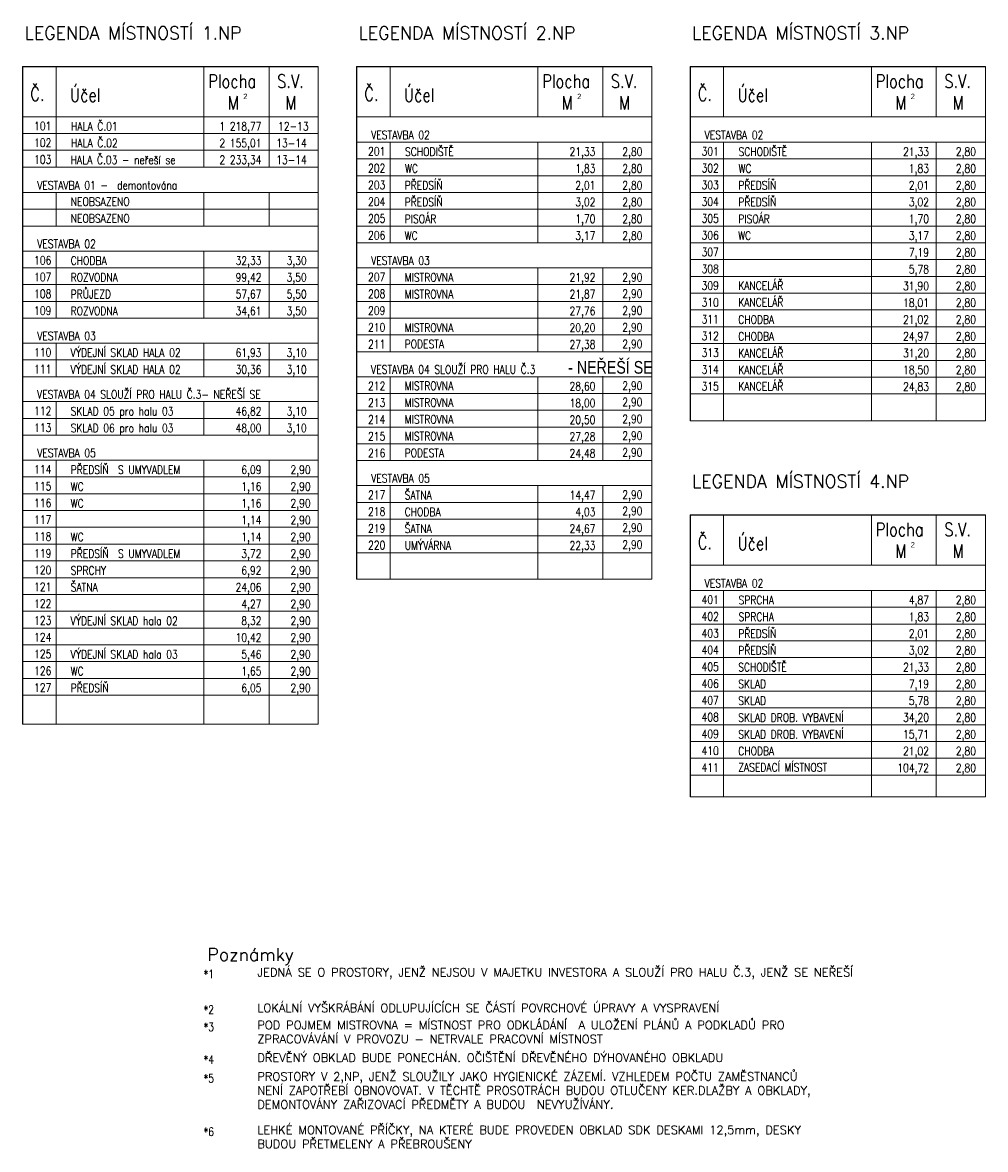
# Model space of a CAD drawing. Header units: millimetres. Extents: x 918337 to 1269480, y -257156 to -67477.
# Tile 88 of 114: x 1175169 to 1194094, y -209762 to -187605. Entities that reach past the tile are written whole.
import ezdxf
from ezdxf.enums import TextEntityAlignment as Align

# ---------------------------------------------------------------- set-up
doc = ezdxf.new("R2010")
doc.units = ezdxf.units.MM
doc.layers.get('0').update_dxf_attribs({"color": 8, "lineweight": 9})
doc.styles.add('A_slabé', font='arial.ttf')
doc.styles.add('Andy', font='arial.ttf')
doc.styles.add('ROMANS', font='romans', dxfattribs={"height": 0.2})

msp = doc.modelspace()

# ---------------------------------------------------------------- linework, layer by layer
at = {"lineweight": 25}
for p, q in [((1175168.6, -188466.9), (1180981, -188466.9)), ((1175168.6, -188466.9), (1175168.6, -201399.5)), ((1181732.7, -188466.9), (1187539.1, -188466.9)), ((1181732.7, -188466.9), (1181732.7, -198549.4)), ((1188287.9, -188466.9), (1194094.2, -188466.9)), ((1188287.9, -188466.9), (1188287.9, -195439.1)), ((1188287.9, -197281.3), (1194094.2, -197281.3)), ((1188287.9, -197281.3), (1188287.9, -202828.4))]:
    msp.add_line(p, q, dxfattribs=at)
for p, q in [((1175828.6, -189456.9), (1175828.6, -188466.9)), ((1178732.7, -189456.9), (1178732.7, -188466.9)), ((1180015, -189456.9), (1180015, -188466.9)), ((1180981, -189456.9), (1180981, -188466.9)), ((1180981, -189456.9), (1180981, -188466.9)), ((1182392.7, -189456.9), (1182392.7, -188466.9)), ((1185296.8, -189456.9), (1185296.8, -188466.9)), ((1186573.1, -189456.9), (1186573.1, -188466.9)), ((1187539.1, -189456.9), (1187539.1, -188466.9)), ((1187539.1, -189456.9), (1187539.1, -188466.9)), ((1188947.9, -189456.9), (1188947.9, -188466.9)), ((1191851.9, -189456.9), (1191851.9, -188466.9)), ((1193128.2, -189456.9), (1193128.2, -188466.9)), ((1194094.2, -189456.9), (1194094.2, -188466.9)), ((1194094.2, -189456.9), (1194094.2, -188466.9)), ((1175168.6, -189456.9), (1180981, -189456.9)), ((1180885.9, -189456.9), (1180886.5, -189456.9)), ((1180981, -201399.5), (1180981, -189456.9)), ((1181732.7, -189456.9), (1187539.1, -189456.9)), ((1187444, -189456.9), (1187444.6, -189456.9)), ((1187539.1, -198549.4), (1187539.1, -189456.9)), ((1188287.9, -189456.9), (1194094.2, -189456.9)), ((1193999.2, -189456.9), (1193999.7, -189456.9)), ((1194094.2, -195439.1), (1194094.2, -189456.9)), ((1175168.6, -189786.9), (1180981, -189786.9)), ((1181732.7, -189956.9), (1187539.1, -189956.9)), ((1182392.7, -191936.8), (1182392.7, -189956.9)), ((1185296.8, -191936.8), (1185296.8, -189956.9)), ((1187539.1, -191936.8), (1187539.1, -189956.9)), ((1188287.9, -189956.9), (1194094.2, -189956.9)), ((1188947.9, -195439.1), (1188947.9, -189956.9)), ((1191851.9, -195439.1), (1191851.9, -189956.9)), ((1194094.2, -195439.1), (1194094.2, -189956.9)), ((1175168.6, -190116.8), (1180981, -190116.8)), ((1175168.6, -190116.8), (1180981, -190116.8)), ((1188287.9, -190286.9), (1194094.2, -190286.9)), ((1175168.6, -190446.8), (1180981, -190446.8)), ((1188287.9, -190616.8), (1194094.2, -190616.8)), ((1188287.9, -190616.8), (1194094.2, -190616.8)), ((1175168.6, -190946.8), (1180981, -190946.8)), ((1188287.9, -190946.8), (1194094.2, -190946.8)), ((1175168.6, -191276.8), (1180981, -191276.8)), ((1188287.9, -191276.8), (1194094.2, -191276.8)), ((1175168.6, -191606.8), (1180981, -191606.8)), ((1175168.6, -191606.8), (1180981, -191606.8)), ((1175168.6, -191606.8), (1180981, -191606.8)), ((1188287.9, -191606.8), (1194094.2, -191606.8)), ((1188287.9, -191936.8), (1194094.2, -191936.8)), ((1175168.6, -192097.6), (1180981, -192097.6)), ((1175168.6, -192427.6), (1180981, -192427.6)), ((1182392.7, -194077.5), (1182392.7, -192436.8)), ((1185296.8, -194077.5), (1185296.8, -192436.8)), ((1187539.1, -194077.5), (1187539.1, -192436.8)), ((1175168.6, -192757.5), (1180981, -192757.5)), ((1175168.6, -192757.5), (1180981, -192757.5)), ((1175168.6, -192757.5), (1180981, -192757.5)), ((1175168.6, -193087.5), (1180981, -193087.5)), ((1175168.6, -193087.5), (1180981, -193087.5)), ((1175168.6, -193087.5), (1180981, -193087.5)), ((1175168.6, -193417.5), (1180981, -193417.5)), ((1175168.6, -193417.5), (1180981, -193417.5)), ((1175168.6, -193417.5), (1180981, -193417.5)), ((1175168.6, -193908.3), (1180981, -193908.3)), ((1181732.7, -194077.5), (1187539.1, -194077.5)), ((1181732.7, -194077.5), (1187539.1, -194077.5)), ((1181732.7, -194077.5), (1187539.1, -194077.5)), ((1175168.6, -194238.3), (1180981, -194238.3)), ((1175168.6, -194568.3), (1180981, -194568.3)), ((1175168.6, -194568.3), (1180981, -194568.3)), ((1175168.6, -194568.3), (1180981, -194568.3)), ((1176058, -194568.3), (1180981, -194568.3)), ((1176058, -194568.3), (1180981, -194568.3)), ((1181732.7, -194568.3), (1187539.1, -194568.3)), ((1181732.7, -194568.3), (1187539.1, -194568.3)), ((1182392.7, -196218.2), (1182392.7, -194568.3)), ((1185296.8, -196218.2), (1185296.8, -194568.3)), ((1187539.1, -196218.2), (1187539.1, -194568.3)), ((1181732.7, -194898.2), (1187539.1, -194898.2)), ((1175168.6, -195059), (1180981, -195059)), ((1175168.6, -195389), (1180981, -195389)), ((1181732.7, -195228.2), (1187539.1, -195228.2)), ((1181732.7, -195228.2), (1187539.1, -195228.2)), ((1181732.7, -195228.2), (1187539.1, -195228.2)), ((1181732.7, -195558.2), (1187539.1, -195558.2)), ((1181732.7, -195558.2), (1187539.1, -195558.2)), ((1181732.7, -195558.2), (1187539.1, -195558.2)), ((1188287.9, -195439.1), (1194094.2, -195439.1)), ((1175168.6, -195719), (1180981, -195719)), ((1175168.6, -195719), (1180981, -195719)), ((1175168.6, -195719), (1180981, -195719)), ((1181732.7, -195888.2), (1187539.1, -195888.2)), ((1181732.7, -195888.2), (1187539.1, -195888.2)), ((1181732.7, -195888.2), (1187539.1, -195888.2)), ((1175168.6, -196209.8), (1180981, -196209.8)), ((1181732.7, -196218.2), (1187539.1, -196218.2)), ((1181732.7, -196218.2), (1187539.1, -196218.2)), ((1181732.7, -196218.2), (1187539.1, -196218.2)), ((1175168.6, -196539.7), (1180981, -196539.7)), ((1182392.7, -198549.4), (1182392.7, -196708.9)), ((1185296.8, -198549.4), (1185296.8, -196708.9)), ((1187539.1, -198549.4), (1187539.1, -196708.9)), ((1175168.6, -196869.7), (1180981, -196869.7)), ((1175168.6, -196869.7), (1180981, -196869.7)), ((1175168.6, -196869.7), (1180981, -196869.7)), ((1175168.6, -197199.7), (1180981, -197199.7)), ((1188947.9, -198271.2), (1188947.9, -197281.3)), ((1191851.9, -198271.2), (1191851.9, -197281.3)), ((1193128.2, -198271.2), (1193128.2, -197281.3)), ((1194094.2, -198271.2), (1194094.2, -197281.3)), ((1194094.2, -198271.2), (1194094.2, -197281.3)), ((1175168.6, -197529.7), (1180981, -197529.7)), ((1175168.6, -197529.7), (1180981, -197529.7)), ((1175168.6, -197529.7), (1180981, -197529.7)), ((1175168.6, -197859.7), (1180981, -197859.7)), ((1175168.6, -198189.7), (1180981, -198189.7)), ((1175168.6, -198189.7), (1180981, -198189.7)), ((1175168.6, -198189.7), (1180981, -198189.7)), ((1188287.9, -198271.2), (1194094.2, -198271.2)), ((1193999.2, -198271.2), (1193999.7, -198271.2)), ((1194094.2, -202828.4), (1194094.2, -198271.2)), ((1175168.6, -198519.7), (1180981, -198519.7)), ((1181732.7, -198549.4), (1187539.1, -198549.4)), ((1175168.6, -198849.6), (1180981, -198849.6)), ((1175168.6, -198849.6), (1180981, -198849.6)), ((1175168.6, -198849.6), (1180981, -198849.6)), ((1188947.9, -202828.4), (1188947.9, -198771.2)), ((1191851.9, -202828.4), (1191851.9, -198771.2)), ((1175168.6, -199179.6), (1180981, -199179.6)), ((1175168.6, -199509.6), (1180981, -199509.6)), ((1175168.6, -199509.6), (1180981, -199509.6)), ((1175168.6, -199509.6), (1180981, -199509.6)), ((1175168.6, -199839.6), (1180981, -199839.6)), ((1175168.6, -199839.6), (1180981, -199839.6)), ((1175168.6, -199839.6), (1180981, -199839.6)), ((1188287.9, -199761.2), (1194094.2, -199761.2)), ((1175168.6, -200169.6), (1180981, -200169.6)), ((1175168.6, -200169.6), (1180981, -200169.6)), ((1175168.6, -200169.6), (1180981, -200169.6)), ((1188287.9, -200091.2), (1194094.2, -200091.2)), ((1175168.6, -200499.6), (1180981, -200499.6)), ((1175168.6, -200499.6), (1180981, -200499.6)), ((1175168.6, -200499.6), (1180981, -200499.6)), ((1175168.6, -200829.6), (1180981, -200829.6)), ((1175168.6, -200829.6), (1180981, -200829.6)), ((1175168.6, -200829.6), (1180981, -200829.6)), ((1175168.6, -201399.5), (1180981, -201399.5)), ((1188287.9, -202828.4), (1194094.2, -202828.4))]:
    msp.add_line(p, q)
at = {"lineweight": 15}
for p, q in [((1175828.6, -190446.8), (1175828.6, -189456.9)), ((1178732.7, -190446.8), (1178732.7, -189456.9)), ((1180015, -190446.8), (1180015, -189456.9)), ((1180981, -190446.8), (1180981, -189456.9)), ((1186573.1, -191936.8), (1186573.1, -189956.9)), ((1193128.2, -195439.1), (1193128.2, -189956.9)), ((1181732.7, -190286.9), (1187539.1, -190286.9)), ((1181732.7, -190616.8), (1187539.1, -190616.8)), ((1181732.7, -190616.8), (1187539.1, -190616.8)), ((1175828.6, -191606.8), (1175828.6, -190946.8)), ((1178732.7, -191606.8), (1178732.7, -190946.8)), ((1180015, -191606.8), (1180015, -190946.8)), ((1180981, -191606.8), (1180981, -190946.8)), ((1181732.7, -190946.8), (1187539.1, -190946.8)), ((1181732.7, -191276.8), (1187539.1, -191276.8)), ((1181732.7, -191606.8), (1187539.1, -191606.8)), ((1181732.7, -191936.8), (1187539.1, -191936.8)), ((1175828.6, -193417.5), (1175828.6, -192097.6)), ((1178732.7, -193417.5), (1178732.7, -192097.6)), ((1180015, -193417.5), (1180015, -192097.6)), ((1180981, -193417.5), (1180981, -192097.6)), ((1188287.9, -192266.8), (1194094.2, -192266.8)), ((1181732.7, -192427.6), (1187539.1, -192427.6)), ((1182392.7, -193087.5), (1182392.7, -192427.6)), ((1185296.8, -193087.5), (1185296.8, -192427.6)), ((1186573.1, -194077.5), (1186573.1, -192427.6)), ((1187539.1, -193087.5), (1187539.1, -192427.6)), ((1181732.7, -192757.5), (1187539.1, -192757.5)), ((1188287.9, -192596.8), (1194094.2, -192596.8)), ((1188287.9, -192926.8), (1194094.2, -192926.8)), ((1181732.7, -193087.5), (1187539.1, -193087.5)), ((1181732.7, -193087.5), (1187539.1, -193087.5)), ((1181732.7, -193087.5), (1187539.1, -193087.5)), ((1181732.7, -193417.5), (1187539.1, -193417.5)), ((1181732.7, -193417.5), (1187539.1, -193417.5)), ((1181732.7, -193417.5), (1187539.1, -193417.5)), ((1188287.9, -193256.7), (1194094.2, -193256.7)), ((1188287.9, -193586.7), (1194094.2, -193586.7)), ((1181732.7, -193747.5), (1187539.1, -193747.5)), ((1181732.7, -193747.5), (1187539.1, -193747.5)), ((1181732.7, -193747.5), (1187539.1, -193747.5)), ((1175828.6, -194568.3), (1175828.6, -193908.3)), ((1178732.7, -194568.3), (1178732.7, -193908.3)), ((1180015, -194568.3), (1180015, -193908.3)), ((1180981, -194568.3), (1180981, -193908.3)), ((1188287.9, -193916.7), (1194094.2, -193916.7)), ((1188287.9, -194246.7), (1194094.2, -194246.7)), ((1186573.1, -196208.9), (1186573.1, -194559)), ((1188287.9, -194576.7), (1194094.2, -194576.7)), ((1188287.9, -194906.7), (1194094.2, -194906.7)), ((1175828.6, -195719), (1175828.6, -195059)), ((1178732.7, -195719), (1178732.7, -195059)), ((1180015, -195719), (1180015, -195059)), ((1180981, -195719), (1180981, -195059)), ((1175828.6, -201399.5), (1175828.6, -196209.8)), ((1175828.6, -196869.7), (1175828.6, -196209.8)), ((1178732.7, -201399.5), (1178732.7, -196209.8)), ((1178732.7, -196869.7), (1178732.7, -196209.8)), ((1180015, -201399.5), (1180015, -196209.8)), ((1180981, -201399.5), (1180981, -196209.8)), ((1180981, -196869.7), (1180981, -196209.8)), ((1181732.7, -196708.9), (1187539.1, -196708.9)), ((1182392.7, -197368.9), (1182392.7, -196708.9)), ((1185296.8, -197368.9), (1185296.8, -196708.9)), ((1186573.1, -198549.4), (1186573.1, -196699.7)), ((1187539.1, -197368.9), (1187539.1, -196708.9)), ((1181732.7, -197038.9), (1187539.1, -197038.9)), ((1181732.7, -197368.9), (1187539.1, -197368.9)), ((1181732.7, -197368.9), (1187539.1, -197368.9)), ((1181732.7, -197368.9), (1187539.1, -197368.9)), ((1181732.7, -197698.9), (1187539.1, -197698.9)), ((1181732.7, -198028.9), (1187539.1, -198028.9)), ((1181732.7, -198028.9), (1187539.1, -198028.9)), ((1181732.7, -198028.9), (1187539.1, -198028.9)), ((1188287.9, -198771.2), (1194094.2, -198771.2)), ((1193128.2, -202828.4), (1193128.2, -198771.2)), ((1194094.2, -202828.4), (1194094.2, -198771.2)), ((1188287.9, -199101.2), (1194094.2, -199101.2)), ((1188287.9, -199431.2), (1194094.2, -199431.2)), ((1188287.9, -199431.2), (1194094.2, -199431.2)), ((1188287.9, -200421.1), (1194094.2, -200421.1)), ((1188287.9, -200751.1), (1194094.2, -200751.1)), ((1188287.9, -201081.1), (1194094.2, -201081.1)), ((1188287.9, -201411.1), (1194094.2, -201411.1)), ((1188287.9, -201741.1), (1194094.2, -201741.1)), ((1188287.9, -202071.1), (1194094.2, -202071.1)), ((1188287.9, -202401.1), (1194094.2, -202401.1))]:
    msp.add_line(p, q, dxfattribs=at)

# ---------------------------------------------------------------- texts
at = {"width": 0.8}
for s, height, style, p in [('Plocha', 264, 'ROMANS', (1178818, -188890.7)), ('S.V.', 264, 'ROMANS', (1180172.2, -188890.7)), ('Plocha', 264, 'ROMANS', (1185382.1, -188890.7)), ('S.V.', 264, 'ROMANS', (1186730.3, -188890.7)), ('Plocha', 264, 'ROMANS', (1191937.3, -188890.7)), ('S.V.', 264, 'ROMANS', (1193285.4, -188890.7)), ('Č.', 264, 'ROMANS', (1175320.5, -189142.1)), ('Účel', 264, 'ROMANS', (1176101.9, -189163.1)), ('Č.', 264, 'ROMANS', (1181884.6, -189142.1)), ('Účel', 264, 'ROMANS', (1182666, -189163.1)), ('Č.', 264, 'ROMANS', (1188439.8, -189142.1)), ('Účel', 264, 'ROMANS', (1189221.2, -189163.1)), ('M', 264, 'ROMANS', (1179202.8, -189316.2)), ('M', 264, 'ROMANS', (1180335.7, -189316.2)), ('M', 264, 'ROMANS', (1185766.9, -189316.2)), ('M', 264, 'ROMANS', (1186893.8, -189316.2)), ('M', 264, 'ROMANS', (1192322, -189316.2)), ('M', 264, 'ROMANS', (1193448.9, -189316.2)), ('- NEŘEŠÍ SE', 250, 'Andy', (1185892.5, -194509.2)), ('Účel', 264, 'ROMANS', (1189221.2, -197977.4)), ('Plocha', 264, 'ROMANS', (1191937.3, -197705)), ('S.V.', 264, 'ROMANS', (1193285.4, -197705)), ('Č.', 264, 'ROMANS', (1188439.8, -197956.4)), ('M', 264, 'ROMANS', (1192322, -198130.5)), ('M', 264, 'ROMANS', (1193448.9, -198130.5))]:
    msp.add_text(s, height=height, dxfattribs=dict(at, style=style)).set_placement(p)
at = {"style": 'A_slabé'}
for p in [(1179506.3, -189110.5), (1186070.4, -189110.5), (1192625.5, -189110.5), (1192625.5, -197924.9)]:
    msp.add_text('2', height=105.6, dxfattribs=at).set_placement(p)
at = {"lineweight": 15, "style": 'ROMANS', "width": 0.8}
for s, p in [('101', (1175734.8, -189720.9)), ('1 218,77', (1179864.7, -189727.4)), ('12-13', (1180791.4, -189727.4)), ('102', (1175734.8, -190050.8)), ('2 155,01', (1179864.7, -190057.4)), ('13-14', (1180754.1, -190057.4)), ('201', (1182298.9, -190220.9)), ('21,33', (1186428.8, -190227.4)), ('2,80', (1187352.5, -190227.4)), ('301', (1188854, -190220.9)), ('21,33', (1192984, -190227.4)), ('2,80', (1193907.7, -190227.4)), ('103', (1175734.8, -190380.8)), ('2 233,34', (1179864.7, -190387.3)), ('13-14', (1180754.1, -190387.3)), ('202', (1182298.9, -190550.8)), ('1,83', (1186428.8, -190557.4)), ('2,80', (1187352.5, -190557.4)), ('302', (1188854, -190550.8)), ('1,83', (1192984, -190557.4)), ('2,80', (1193907.7, -190557.4)), ('203', (1182298.9, -190880.8)), ('2,01', (1186428.8, -190887.3)), ('2,80', (1187352.5, -190887.3)), ('303', (1188854, -190880.8)), ('2,01', (1192984, -190887.3)), ('2,80', (1193907.7, -190887.3)), ('204', (1182298.9, -191210.8)), ('3,02', (1186428.8, -191217.3)), ('2,80', (1187352.5, -191217.3)), ('304', (1188854, -191210.8)), ('3,02', (1192984, -191217.3)), ('2,80', (1193907.7, -191217.3)), ('205', (1182298.9, -191540.8)), ('1,70', (1186428.8, -191547.3)), ('2,80', (1187352.5, -191547.3)), ('305', (1188854, -191540.8)), ('1,70', (1192984, -191547.3)), ('2,80', (1193907.7, -191547.3)), ('206', (1182298.9, -191870.8)), ('3,17', (1186428.8, -191877.3)), ('2,80', (1187352.5, -191877.3)), ('306', (1188854, -191870.8)), ('3,17', (1192984, -191877.3)), ('2,80', (1193907.7, -191877.3)), ('307', (1188854, -192200.8)), ('7,19', (1192984, -192207.3)), ('2,80', (1193907.7, -192207.3)), ('106', (1175734.8, -192361.6)), ('32,33', (1179864.7, -192368.1)), ('3,30', (1180754.1, -192368.1)), ('107', (1175734.8, -192691.5)), ('99,42', (1179864.7, -192698.1)), ('3,50', (1180754.1, -192698.1)), ('207', (1182298.9, -192691.5)), ('21,92', (1186428.8, -192698.1)), ('2,90', (1187352.5, -192698.1)), ('308', (1188854, -192530.8)), ('5,78', (1192984, -192537.3)), ('2,80', (1193907.7, -192537.3)), ('309', (1188854, -192860.8)), ('31,90', (1192984, -192867.3)), ('2,80', (1193907.7, -192867.3)), ('108', (1175734.8, -193021.5)), ('57,67', (1179864.7, -193028)), ('5,50', (1180754.1, -193028)), ('208', (1182298.9, -193021.5)), ('21,87', (1186428.8, -193028)), ('2,90', (1187352.5, -193018.8)), ('109', (1175734.8, -193351.5)), ('34,61', (1179864.7, -193358)), ('3,50', (1180754.1, -193358)), ('209', (1182298.9, -193351.5)), ('27,76', (1186428.8, -193358)), ('2,90', (1187352.5, -193348.8)), ('310', (1188854, -193190.7)), ('18,01', (1192984, -193197.3)), ('2,80', (1193907.7, -193197.3)), ('311', (1188854, -193520.7)), ('21,02', (1192984, -193527.2)), ('2,80', (1193907.7, -193527.2)), ('210', (1182298.9, -193681.5)), ('20,20', (1186428.8, -193688)), ('2,90', (1187352.5, -193678.8)), ('211', (1182298.9, -194011.5)), ('27,38', (1186428.8, -194018)), ('2,90', (1187352.5, -194008.8)), ('312', (1188854, -193850.7)), ('24,97', (1192984, -193857.2)), ('2,80', (1193907.7, -193857.2)), ('110', (1175734.8, -194172.3)), ('61,93', (1179864.7, -194178.8)), ('3,10', (1180754.1, -194178.8)), ('313', (1188854, -194180.7)), ('31,20', (1192984, -194187.2)), ('2,80', (1193907.7, -194187.2)), ('111', (1175734.8, -194502.3)), ('30,36', (1179864.7, -194508.8)), ('3,10', (1180754.1, -194508.8)), ('314', (1188854, -194510.7)), ('18,50', (1192984, -194517.2)), ('2,80', (1193907.7, -194517.2)), ('212', (1182298.9, -194832.2)), ('28,60', (1186428.8, -194838.8)), ('2,90', (1187352.5, -194829.5)), ('315', (1188854, -194840.7)), ('24,83', (1192984, -194847.2)), ('2,80', (1193907.7, -194847.2)), ('112', (1175734.8, -195323)), ('46,82', (1179864.7, -195329.5)), ('3,10', (1180754.1, -195329.5)), ('213', (1182298.9, -195162.2)), ('18,00', (1186428.8, -195168.7)), ('2,90', (1187352.5, -195150.3)), ('214', (1182298.9, -195492.2)), ('20,50', (1186428.8, -195498.7)), ('2,90', (1187352.5, -195480.2)), ('113', (1175734.8, -195653)), ('48,00', (1179864.7, -195659.5)), ('3,10', (1180754.1, -195659.5)), ('215', (1182298.9, -195822.2)), ('27,28', (1186428.8, -195828.7)), ('2,90', (1187352.5, -195810.2)), ('216', (1182298.9, -196152.2)), ('24,48', (1186428.8, -196158.7)), ('2,90', (1187352.5, -196140.2)), ('114', (1175734.8, -196473.7)), ('6,09', (1179864.7, -196480.2)), ('2,90', (1180830.7, -196480.2)), ('115', (1175734.8, -196803.7)), ('1,16', (1179864.7, -196810.2)), ('2,90', (1180830.7, -196810.2)), ('116', (1175734.8, -197133.7)), ('217', (1182298.9, -196972.9)), ('14,47', (1186428.8, -196979.4)), ('2,90', (1187352.5, -196970.2)), ('1,16', (1179864.7, -197140.2)), ('2,90', (1180830.7, -197140.2)), ('218', (1182298.9, -197302.9)), ('4,03', (1186428.8, -197309.4)), ('2,90', (1187352.5, -197291)), ('117', (1175734.8, -197463.7)), ('1,14', (1179864.7, -197470.2)), ('2,90', (1180830.7, -197470.2)), ('118', (1175734.8, -197793.7)), ('1,14', (1179864.7, -197800.2)), ('2,90', (1180830.7, -197800.2)), ('219', (1182298.9, -197632.9)), ('24,67', (1186428.8, -197639.4)), ('2,90', (1187352.5, -197620.9)), ('220', (1182298.9, -197962.9)), ('22,33', (1186428.8, -197969.4)), ('2,90', (1187352.5, -197950.9)), ('119', (1175734.8, -198123.7)), ('3,72', (1179864.7, -198130.2)), ('2,90', (1180830.7, -198130.2)), ('120', (1175734.8, -198453.7)), ('6,92', (1179864.7, -198460.2)), ('2,90', (1180830.7, -198460.2)), ('121', (1175734.8, -198783.6)), ('24,06', (1179864.7, -198790.2)), ('2,90', (1180830.7, -198790.2)), ('122', (1175734.8, -199113.6)), ('4,27', (1179864.7, -199120.1)), ('2,90', (1180830.7, -199120.1)), ('401', (1188854, -199035.2)), ('4,87', (1192984, -199041.7)), ('2,80', (1193907.7, -199041.7)), ('123', (1175734.8, -199443.6)), ('8,32', (1179864.7, -199450.1)), ('2,90', (1180830.7, -199450.1)), ('402', (1188854, -199365.2)), ('1,83', (1192984, -199371.7)), ('2,80', (1193907.7, -199371.7)), ('124', (1175734.8, -199773.6)), ('10,42', (1179864.7, -199780.1)), ('2,90', (1180830.7, -199780.1)), ('403', (1188854, -199695.2)), ('2,01', (1192984, -199701.7)), ('2,80', (1193907.7, -199701.7)), ('125', (1175734.8, -200103.6)), ('5,46', (1179864.7, -200110.1)), ('2,90', (1180830.7, -200110.1)), ('404', (1188854, -200025.2)), ('3,02', (1192984, -200031.7)), ('2,80', (1193907.7, -200031.7)), ('126', (1175734.8, -200433.6)), ('1,65', (1179864.7, -200440.1)), ('2,90', (1180830.7, -200440.1)), ('405', (1188854, -200355.1)), ('21,33', (1192984, -200361.7)), ('2,80', (1193907.7, -200361.7)), ('127', (1175734.8, -200763.6)), ('6,05', (1179864.7, -200770.1)), ('2,90', (1180830.7, -200770.1)), ('406', (1188854, -200685.1)), ('7,19', (1192984, -200691.6)), ('2,80', (1193907.7, -200691.6)), ('407', (1188854, -201015.1)), ('5,78', (1192984, -201021.6)), ('2,80', (1193907.7, -201021.6)), ('408', (1188854, -201345.1)), ('34,20', (1192984, -201351.6)), ('2,80', (1193907.7, -201351.6)), ('409', (1188854, -201675.1)), ('15,71', (1192984, -201681.6)), ('2,80', (1193907.7, -201681.6)), ('410', (1188854, -202005.1)), ('21,02', (1192984, -202011.6)), ('2,80', (1193907.7, -202011.6)), ('411', (1188854, -202335.1)), ('104,72', (1192984, -202341.6)), ('2,80', (1193907.7, -202341.6))]:
    msp.add_text(s, height=165, rotation=0.00269, dxfattribs=at).set_placement(p, align=Align.RIGHT)
for s, height, p in [('HALA Č.01', 165, (1176122.1, -189727.8)), ('HALA Č.02', 165, (1176122.1, -190057.8)), ('VESTAVBA 02', 164.997, (1182019.4, -189897.8)), ('VESTAVBA 02', 164.997, (1188574.5, -189897.8)), ('SCHODIŠTĚ', 165, (1182686.2, -190227.8)), ('SCHODIŠTĚ', 165, (1189241.3, -190227.8)), ('HALA Č.03 - neřeší se', 164.997, (1176115.3, -190387.8)), ('WC', 165, (1182686.2, -190557.8)), ('WC', 165, (1189241.3, -190557.8)), ('VESTAVBA 01 -  demontována', 164.997, (1175455.3, -190887.8)), ('PŘEDSÍŇ', 165, (1182679.4, -190887.8)), ('PŘEDSÍŇ', 165, (1189234.5, -190887.8)), ('NEOBSAZENO', 165, (1176115.3, -191209.3)), ('PŘEDSÍŇ', 165, (1182679.4, -191217.8)), ('PŘEDSÍŇ', 165, (1189234.5, -191217.8)), ('NEOBSAZENO', 165, (1176115.3, -191539.3)), ('PISOÁR', 165, (1182679.4, -191547.8)), ('PISOÁR', 165, (1189234.5, -191547.8)), ('VESTAVBA 02', 164.997, (1175455.3, -192038.5)), ('WC', 165, (1182679.4, -191877.7)), ('WC', 165, (1189234.5, -191877.7)), ('CHODBA ', 165, (1176115.3, -192368.5)), ('VESTAVBA 03', 164.997, (1182019.4, -192368.5)), ('ROZVODNA', 165, (1176115.3, -192698.5)), ('MISTROVNA', 165, (1182679.4, -192698.5)), ('KANCELÁŘ', 165, (1189234.5, -192858.5)), ('PRŮJEZD', 165, (1176115.3, -193028.5)), ('MISTROVNA', 165, (1182679.4, -193028.5)), ('KANCELÁŘ', 165, (1189234.5, -193188.4)), ('ROZVODNA', 165, (1176115.3, -193358.5)), ('CHODBA', 165, (1189234.5, -193527.7)), ('MISTROVNA', 165, (1182679.4, -193688.4)), ('VESTAVBA 03', 164.997, (1175455.3, -193849.2)), ('PODESTA', 165, (1182679.4, -194009.2)), ('CHODBA', 165, (1189234.5, -193857.7)), ('VÝDEJNÍ SKLAD HALA 02', 164.997, (1176115.3, -194179.2)), ('KANCELÁŘ', 165, (1189234.5, -194187.6)), ('VÝDEJNÍ SKLAD HALA 02', 164.997, (1176115.3, -194509.2)), ('VESTAVBA 04 SLOUŽÍ PRO HALU Č.3', 164.997, (1182018.1, -194509.2)), ('KANCELÁŘ', 165, (1189234.5, -194517.6)), ('MISTROVNA', 165, (1182679.4, -194829.9)), ('KANCELÁŘ', 165, (1189234.5, -194838.4)), ('VESTAVBA 04 SLOUŽÍ PRO HALU Č.3- NEŘEŠÍ SE', 164.997, (1175454, -195000)), ('SKLAD 05 pro halu 03', 164.997, (1176115.3, -195329.9)), ('MISTROVNA', 165, (1182679.4, -195159.9)), ('MISTROVNA', 165, (1182679.4, -195489.9)), ('SKLAD 06 pro halu 03', 164.997, (1176115.3, -195659.9)), ('MISTROVNA', 165, (1182679.4, -195819.9)), ('VESTAVBA 05', 164.997, (1175455.3, -196150.7)), ('PODESTA', 165, (1182679.4, -196149.9)), ('PŘEDSÍŇ  S UMYVADLEM', 164.997, (1176115.3, -196480.7)), ('VESTAVBA 05', 164.997, (1182019.4, -196649.9)), ('WC', 165, (1176115.3, -196810.7)), ('ŠATNA', 165, (1182679.4, -196979.9)), ('WC', 165, (1176115.3, -197140.7)), ('CHODBA', 165, (1182679.4, -197309.9)), ('WC', 165, (1176115.3, -197800.6)), ('ŠATNA', 165, (1182679.4, -197639.9)), ('UMÝVÁRNA', 165, (1182679.4, -197969.8)), ('PŘEDSÍŇ  S UMYVADLEM', 164.997, (1176115.3, -198130.6)), ('SPRCHY', 165, (1176115.3, -198460.6)), ('ŠATNA ', 165, (1176115.3, -198790.6)), ('VESTAVBA 02', 164.997, (1188574.5, -198712.2)), ('SPRCHA', 165, (1189241.3, -199042.1)), ('VÝDEJNÍ SKLAD hala 02', 164.997, (1176115.3, -199450.6)), ('SPRCHA', 165, (1189241.3, -199372.1)), ('PŘEDSÍŇ', 165, (1189234.5, -199702.1)), ('PŘEDSÍŇ', 165, (1189234.5, -200032.1)), ('VÝDEJNÍ SKLAD hala 03', 164.997, (1176115.3, -200110.5)), ('WC', 165, (1176115.3, -200440.5)), ('SCHODIŠTĚ', 165, (1189234.5, -200362.1)), ('PŘEDSÍŇ', 165, (1176115.3, -200770.5)), ('SKLAD', 165, (1189234.5, -200692.1)), ('SKLAD', 165, (1189234.5, -201022.1)), ('SKLAD DROB. VYBAVENÍ', 164.997, (1189234.5, -201352)), ('SKLAD DROB. VYBAVENÍ', 164.997, (1189234.5, -201682)), ('CHODBA', 165, (1189234.5, -202012)), ('ZASEDACÍ MÍSTNOST', 164.997, (1189234.5, -202332.8)), ('*1', 165, (1178727.4, -206396.5)), ('*2', 165, (1178727.4, -207097.2)), ('*3', 165, (1178727.4, -207435.5)), ('*4', 165, (1178727.4, -208076.5)), ('*5', 165, (1178727.4, -208446.1)), ('*6', 165, (1178727.4, -209495.6))]:
    msp.add_text(s, height=height, rotation=0.00269, dxfattribs=at).set_placement(p)
at = {"char_height": 250, "attachment_point": 1, "style": 'Andy'}
for s, insert in [('{\\Fromand|c0;LEGENDA MÍSTNOSTÍ 1.NP}', (1175208.6, -187685.9)), ('{\\Fromand|c0;LEGENDA MÍSTNOSTÍ 2.NP}', (1181772.7, -187685.9)), ('{\\Fromand|c0;LEGENDA MÍSTNOSTÍ 3.NP}', (1188327.9, -187685.9)), ('{\\Fromand|c0;LEGENDA MÍSTNOSTÍ 4.NP}', (1188327.9, -196500.3)), ('{\\Fromand|c0;Poznámky}', (1178803, -205804.9))]:
    msp.add_mtext(s, dxfattribs=dict(at, insert=insert))
at = {"lineweight": 15, "width": 12080.669, "attachment_point": 1, "rotation": 0.00269, "style": 'ROMANS'}
for s, insert, char_height in [('JEDNÁ SE O PROSTORY, JENŽ NEJSOU V MAJETKU INVESTORA A SLOUŽÍ PRO HALU Č.3, JENŽ SE NEŘEŠÍ', (1179782.8, -206195.5), 164.997), ('LOKÁLNÍ VYŠKRÁBÁNÍ ODLUPUJÍCÍCH SE ČÁSTÍ POVRCHOVÉ ÚPRAVY A VYSPRAVENÍ', (1179782.8, -206896.2), 164.997), ('POD POJMEM MISTROVNA = MÍSTNOST PRO ODKLÁDÁNÍ  A ULOŽENÍ PLÁNŮ A PODKLADŮ PRO ZPRACOVÁVÁNÍ V PROVOZU - NETRVALE PRACOVNÍ MÍSTNOST', (1179782.8, -207234.5), 164.9972), ('DŘEVĚNÝ OBKLAD BUDE PONECHÁN. OČIŠTĚNÍ DŘEVĚNÉHO DÝHOVANÉHO OBKLADU', (1179782.8, -207875.5), 164.997), ('PROSTORY V 2,NP, JENŽ SLOUŽILY JAKO HYGIENICKÉ ZÁZEMÍ. VZHLEDEM POČTU ZAMĚSTNANCŮ NENÍ ZAPOTŘEBÍ OBNOVOVAT. V TĚCHTĚ PROSOTRÁCH BUDOU OTLUČENY KER.DLAŽBY A OBKLADY, DEMONTOVÁNY ZAŘIZOVACÍ PŘEDMĚTY A BUDOU  NEVYUŽÍVÁNY.', (1179782.8, -208245.2), 164.9972), ('LEHKÉ MONTOVANÉ PŘÍČKY, NA KTERÉ BUDE PROVEDEN OBKLAD SDK DESKAMI 12,5mm, DESKY BUDOU PŘETMELENY A PŘEBROUŠENY', (1179782.8, -209294.6), 164.9972)]:
    msp.add_mtext(s, dxfattribs=dict(at, insert=insert, char_height=char_height))

doc.saveas('drawing.dxf')
